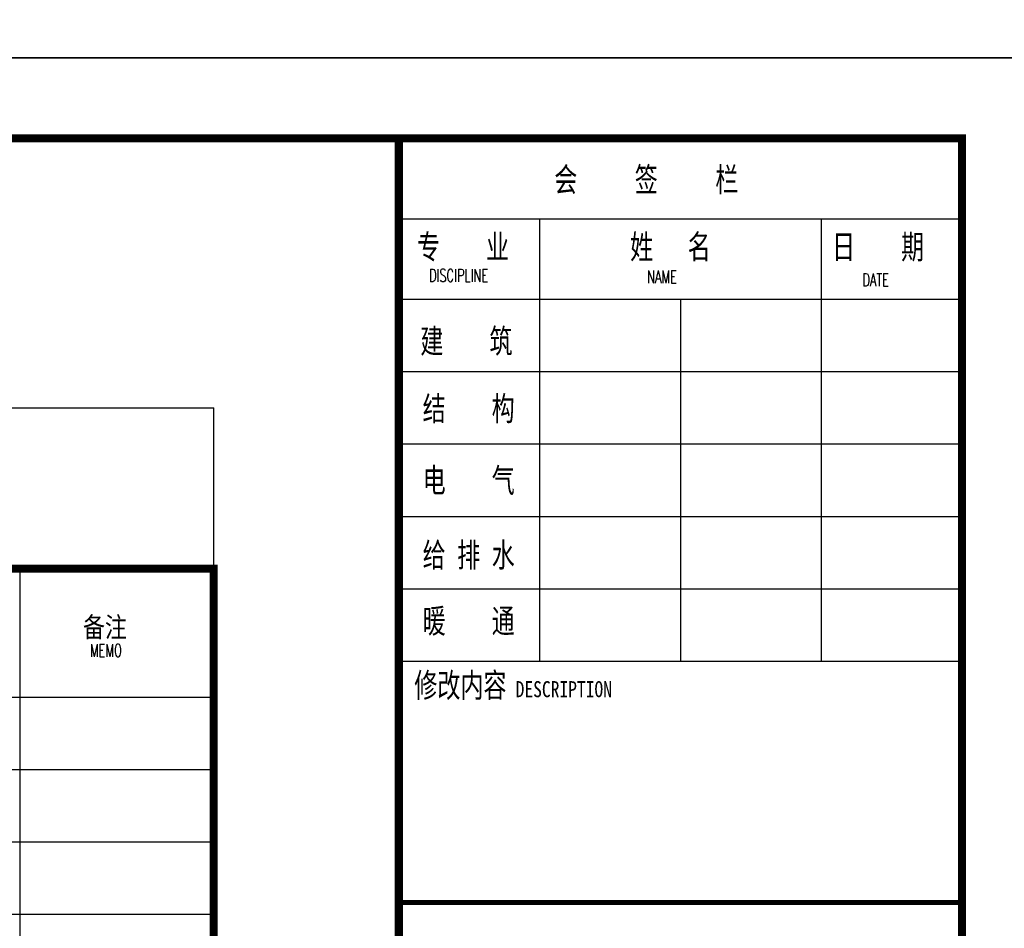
# Model space of a CAD drawing. Extents: x 1779708 to 7299578, y -1121471 to 88434.
# Tile 12 of 100: x 3880011 to 3892248, y -1053614 to -1042317. Entities that reach past the tile are written whole.
import ezdxf

# ---------------------------------------------------------------- set-up
doc = ezdxf.new("R2010")
doc.units = 0
doc.header["$LTSCALE"] = 1000
doc.header["$MEASUREMENT"] = 0
for name, color, linetype in [('PUB_TITLE', 4, 'CONTINUOUS'), ('通-图框－文字', 4, 'CONTINUOUS'), ('通－图框', 64, 'CONTINUOUS')]:
    doc.layers.add(name, color=color, linetype=linetype)
doc.styles.add('-宋体', font='simhei.ttf', dxfattribs={"width": 0.7})
doc.styles.add('dim_font', font='SIMPLEX.shx', dxfattribs={"width": 0.8})
doc.styles.add('仿宋', font='txt', dxfattribs={"width": 0.7})

msp = doc.modelspace()

# ---------------------------------------------------------------- linework, layer by layer
at = {"layer": 'PUB_TITLE'}
for p, q in [((3884723.3, -1044792.1), (3891723.3, -1044792.1)), ((3886473.3, -1044792.1), (3886473.3, -1050292.1)), ((3889973.3, -1044792.1), (3889973.3, -1050292.1)), ((3884723.3, -1045792.1), (3891723.3, -1045792.1)), ((3888223.3, -1045792.1), (3888223.3, -1050292.1)), ((3884723.3, -1046692.1), (3891723.3, -1046692.1)), ((3862422.8, -1047142.1), (3882423.3, -1047142.1)), ((3882423.3, -1049142.1), (3882423.3, -1047142.1)), ((3884723.3, -1047592.1), (3891723.3, -1047592.1)), ((3884723.3, -1048492.1), (3891723.3, -1048492.1)), ((3884723.3, -1049392.1), (3891723.3, -1049392.1)), ((3884723.3, -1050292.1), (3891723.3, -1050292.1)), ((3884723.3, -1053292.1), (3891723.3, -1053292.1))]:
    msp.add_line(p, q, dxfattribs=at)
for points in [[(3833323.3, -1042792.1), (3892723.3, -1042792.1), (3892723.3, -1000792.1), (3833323.3, -1000792.1)], [(3833323.3, -1084792.1), (3892723.3, -1084792.1), (3892723.3, -1042792.1), (3833323.3, -1042792.1)]]:
    msp.add_lwpolyline(points, close=True, dxfattribs=at)
at = {"layer": 'PUB_TITLE', "const_width": 100}
msp.add_lwpolyline([(3835823.3, -1083792.1), (3891723.3, -1083792.1), (3891723.3, -1043792.1), (3835823.3, -1043792.1)], close=True, dxfattribs=at)
at = {"layer": 'PUB_TITLE'}
for points, const_width in [([(3884723.3, -1043792.1), (3884723.3, -1083792.1)], 100), ([(3862422.8, -1049142.1), (3882423.3, -1049142.1), (3882423.3, -1081342.1), (3862422.8, -1081342.1), (3862422.8, -1049142.1)], 100), ([(3891723.3, -1053292.1), (3884723.3, -1053292.1)], 60)]:
    msp.add_lwpolyline(points, dxfattribs=dict(at, const_width=const_width))
at = {"layer": '通－图框', "linetype": 'Continuous'}
for p, q in [((3880011.4, -1049142.1), (3880011.4, -1081342.1)), ((3882423.3, -1050742.1), (3862422.8, -1050742.1)), ((3882423.3, -1051642.1), (3862422.8, -1051642.1)), ((3882423.3, -1052542.1), (3862422.8, -1052542.1)), ((3882423.3, -1053442.1), (3862422.8, -1053442.1))]:
    msp.add_line(p, q, dxfattribs=at)

# ---------------------------------------------------------------- texts
at = {"layer": '通-图框－文字'}
for s, height, style, width, p in [('会     签     栏', 300, '仿宋', 0.7, (3886654.9, -1044454.2)), ('专    业', 300, '仿宋', 0.7, (3884949.6, -1045290.6)), ('姓   名   ', 300, '仿宋', 0.7, (3887598.2, -1045290.6)), ('日    期', 300, '仿宋', 0.7, (3890107.4, -1045290.6)), ('建    筑', 300, '仿宋', 0.7, (3884990.8, -1046463)), ('结    构', 300, '仿宋', 0.7, (3885019.1, -1047301.3)), ('电    气', 300, '仿宋', 0.7, (3885019.1, -1048193.6)), ('给 排 水', 300, '仿宋', 0.7, (3885019.1, -1049121.8)), ('暖    通', 300, '仿宋', 0.7, (3885019.1, -1049942.2)), ('备注', 250, '-宋体', 0.8, (3880798.3, -1049994.1)), ('修改内容', 300, '仿宋', 0.7, (3884915.7, -1050740.6)), ('DESCRIPTION', 200, '-宋体', 0.8, (3886174.9, -1050740.6))]:
    msp.add_text(s, height=height, dxfattribs=dict(at, style=style, width=width)).set_placement(p)
at = {"layer": '通-图框－文字', "color": 4, "style": 'dim_font', "width": 0.65}
for s, p in [('DISCIPLINE', (3885097.9, -1045577.2)), ('NAME', (3887808.7, -1045593.4)), ('DATE', (3890483.7, -1045631.2)), ('MEMO', (3880884.6, -1050239.1))]:
    msp.add_text(s, height=160, dxfattribs=at).set_placement(p)

doc.saveas('drawing.dxf')
